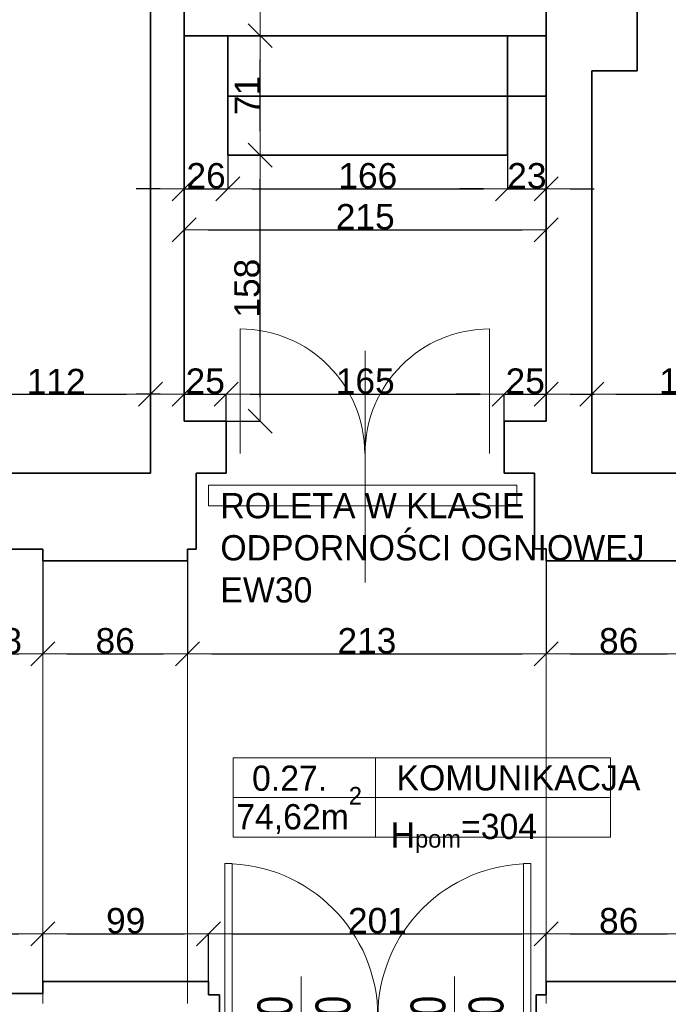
# Model space of a CAD drawing. Header units: metres. Extents: x 7506757 to 756746378, y 5735207 to 582114514.
# Tile 122 of 256: x 7696418 to 7700269, y 5830479 to 5836328. Entities that reach past the tile are written whole.
import ezdxf

# ---------------------------------------------------------------- set-up
doc = ezdxf.new("R2010")
doc.units = ezdxf.units.M
doc.header["$MEASUREMENT"] = 0
doc.header["$PDMODE"] = 2
doc.layers.get('0').update_dxf_attribs({"color": 250, "linetype": 'CONTINUOUS', "lineweight": 100, "plot": 0})
doc.layers.get('Defpoints').update_dxf_attribs({"linetype": 'CONTINUOUS'})
for name, color, linetype, lineweight in [('2D - Ogolne46', 7, 'CONTINUOUS', 18), ('ELEKTRYKA141', 7, 'CONTINUOUS', 0), ('M_OCIANA6', 5, 'CONTINUOUS', 35), ('M_OPISY141', 7, 'CONTINUOUS', 0), ('m_umeblowanie1', 7, 'CONTINUOUS', 13), ('NAPISY', 7, 'CONTINUOUS', 20), ('opis1', 7, 'CONTINUOUS', 13), ('OTWORY', 90, 'CONTINUOUS', 15), ('WYMIARY', 8, 'CONTINUOUS', 13)]:
    doc.layers.add(name, color=color, linetype=linetype, lineweight=lineweight)
doc.layers.add('PWYMIAR', color=7, linetype='CONTINUOUS')
doc.styles.add('arial', font='arial.ttf', dxfattribs={"width": 0.75, "height": 25})
doc.styles.add('GENERATED_STYLE_1', font='arial.ttf')
doc.styles.add('GENERATED_STYLE_2', font='txt')
doc.dimstyles.new('GENERATED_STYLE__1', dxfattribs={"dimtxt": 150, "dimasz": 142.5, "dimexe": 0.18, "dimexo": 0, "dimgap": 0.09, "dimtad": 1, "dimdec": 0, "dimlfac": 0.1, "dimzin": 0, "dimdsep": 46, "dimtxsty": 'GENERATED_STYLE_1', "dimblk": 'ARROWHEAD_6', "dimblk1": 'ARROWHEAD_6', "dimblk2": 'ARROWHEAD_6', "dimcen": 0.09, "dimclrd": 251, "dimclre": 251, "dimclrt": 7, "dimazin": 0, "dimtfac": 1, "dimtdec": 4, "dimtmove": 0, "dimatfit": 3, "dimfxl": 0, "dimtolj": 1, "dimtzin": 0, "dimarcsym": 0})
doc.dimstyles.new('GENERATED_STYLE__2', dxfattribs={"dimtxt": 150, "dimasz": 142.5, "dimexe": 0.18, "dimexo": 0, "dimgap": 0.09, "dimtad": 1, "dimtih": 1, "dimtoh": 1, "dimdec": 0, "dimlfac": 0.1, "dimzin": 0, "dimdsep": 46, "dimtxsty": 'GENERATED_STYLE_1', "dimblk": 'ARROWHEAD_6', "dimblk1": 'ARROWHEAD_6', "dimblk2": 'ARROWHEAD_6', "dimcen": 0.09, "dimclrd": 251, "dimclre": 251, "dimclrt": 7, "dimazin": 0, "dimtfac": 1, "dimtdec": 4, "dimtmove": 0, "dimatfit": 3, "dimfxl": 0, "dimtolj": 1, "dimtzin": 0, "dimarcsym": 0})
doc.dimstyles.new('GENERATED_STYLE__4', dxfattribs={"dimtxt": 150, "dimasz": 142.5, "dimexe": 0.18, "dimexo": 0, "dimgap": 0.09, "dimtad": 1, "dimtih": 1, "dimtoh": 1, "dimdec": 0, "dimlfac": 0.1, "dimzin": 0, "dimdsep": 46, "dimtxsty": 'GENERATED_STYLE_1', "dimblk": 'ARROWHEAD_6', "dimblk1": 'ARROWHEAD_6', "dimblk2": 'ARROWHEAD_6', "dimcen": 0.09, "dimclrd": 251, "dimclre": 251, "dimclrt": 7, "dimazin": 0, "dimtfac": 1, "dimtdec": 4, "dimtmove": 2, "dimatfit": 3, "dimfxl": 0, "dimtolj": 1, "dimtzin": 0, "dimarcsym": 0})

# ---------------------------------------------------------------- blocks, each defined once
blk = doc.blocks.new('ARROWHEAD_6')
at = {"color": 0, "linetype": 'Continuous', "lineweight": 0}
for p, q in [((-0.5, -0.5), (0.5, 0.5)), ((0, 0), (-1, 0))]:
    blk.add_line(p, q, dxfattribs=at)
blk = doc.blocks.new('*D5818')
at = {"layer": 'Defpoints', "color": 0, "linetype": 'Continuous', "transparency": 16777216}
for p in [(7696074.6, 5833184), (7696554.6, 5833113.4), (7696554.6, 5832561.2)]:
    blk.add_point(p, dxfattribs=at)
at = {"layer": 'PWYMIAR', "color": 251, "linetype": 'Continuous', "lineweight": -2, "transparency": 16777216}
for p, q in [((7696074.6, 5833184), (7696074.6, 5832561)), ((7696554.6, 5833113.4), (7696554.6, 5832561)), ((7696217.1, 5832561.2), (7696412.1, 5832561.2))]:
    blk.add_line(p, q, dxfattribs=at)
at = {"layer": 'PWYMIAR', "color": 251, "linetype": 'Continuous', "lineweight": -2, "transparency": 16777216, "xscale": 142.5, "yscale": 142.5, "zscale": 142.5, "rotation": 180}
blk.add_blockref('ARROWHEAD_6', (7696074.6, 5832561.2), dxfattribs=at)
at = {"layer": 'PWYMIAR', "color": 251, "linetype": 'Continuous', "lineweight": -2, "transparency": 16777216, "xscale": 142.5, "yscale": 142.5, "zscale": 142.5}
blk.add_blockref('ARROWHEAD_6', (7696554.6, 5832561.2), dxfattribs=at)
at = {"layer": 'PWYMIAR', "color": 7, "linetype": 'Continuous', "lineweight": 13, "transparency": 16777216, "insert": (7696314.6, 5832637.9), "char_height": 150, "attachment_point": 5, "style": 'GENERATED_STYLE_1'}
blk.add_mtext('\\A1;48', dxfattribs=at)
blk = doc.blocks.new('*D5819')
at = {"layer": 'Defpoints', "color": 0, "linetype": 'Continuous', "transparency": 16777216}
for p in [(7696554.6, 5833113.4), (7697414.6, 5833113.4), (7697414.6, 5832561.2)]:
    blk.add_point(p, dxfattribs=at)
at = {"layer": 'PWYMIAR', "color": 251, "linetype": 'Continuous', "lineweight": -2, "transparency": 16777216}
for p, q in [((7696554.6, 5833113.4), (7696554.6, 5832561)), ((7697414.6, 5833113.4), (7697414.6, 5832561)), ((7696697.1, 5832561.2), (7697272.1, 5832561.2))]:
    blk.add_line(p, q, dxfattribs=at)
at = {"layer": 'PWYMIAR', "color": 251, "linetype": 'Continuous', "lineweight": -2, "transparency": 16777216, "xscale": 142.5, "yscale": 142.5, "zscale": 142.5, "rotation": 180}
blk.add_blockref('ARROWHEAD_6', (7696554.6, 5832561.2), dxfattribs=at)
at = {"layer": 'PWYMIAR', "color": 251, "linetype": 'Continuous', "lineweight": -2, "transparency": 16777216, "xscale": 142.5, "yscale": 142.5, "zscale": 142.5}
blk.add_blockref('ARROWHEAD_6', (7697414.6, 5832561.2), dxfattribs=at)
at = {"layer": 'PWYMIAR', "color": 7, "linetype": 'Continuous', "lineweight": 13, "transparency": 16777216, "insert": (7696984.6, 5832637.9), "char_height": 150, "attachment_point": 5, "style": 'GENERATED_STYLE_1'}
blk.add_mtext('\\A1;86', dxfattribs=at)
blk = doc.blocks.new('*D5820')
at = {"layer": 'Defpoints', "color": 0, "linetype": 'Continuous', "transparency": 16777216}
for p in [(7697414.6, 5833113.4), (7699544.6, 5833114), (7699544.6, 5832561.2)]:
    blk.add_point(p, dxfattribs=at)
at = {"layer": 'PWYMIAR', "color": 251, "linetype": 'Continuous', "lineweight": -2, "transparency": 16777216}
for p, q in [((7697414.6, 5833113.4), (7697414.6, 5832561)), ((7699544.6, 5833114), (7699544.6, 5832561)), ((7697557.1, 5832561.2), (7699402.1, 5832561.2))]:
    blk.add_line(p, q, dxfattribs=at)
at = {"layer": 'PWYMIAR', "color": 251, "linetype": 'Continuous', "lineweight": -2, "transparency": 16777216, "xscale": 142.5, "yscale": 142.5, "zscale": 142.5, "rotation": 180}
blk.add_blockref('ARROWHEAD_6', (7697414.6, 5832561.2), dxfattribs=at)
at = {"layer": 'PWYMIAR', "color": 251, "linetype": 'Continuous', "lineweight": -2, "transparency": 16777216, "xscale": 142.5, "yscale": 142.5, "zscale": 142.5}
blk.add_blockref('ARROWHEAD_6', (7699544.6, 5832561.2), dxfattribs=at)
at = {"layer": 'PWYMIAR', "color": 7, "linetype": 'Continuous', "lineweight": 13, "transparency": 16777216, "insert": (7698479.6, 5832637.9), "char_height": 150, "attachment_point": 5, "style": 'GENERATED_STYLE_1'}
blk.add_mtext('\\A1;213', dxfattribs=at)
blk = doc.blocks.new('*D5821')
at = {"layer": 'Defpoints', "color": 0, "linetype": 'Continuous', "transparency": 16777216}
for p in [(7700404.6, 5833184), (7699544.6, 5833114), (7700404.6, 5832561.2)]:
    blk.add_point(p, dxfattribs=at)
at = {"layer": 'PWYMIAR', "color": 251, "linetype": 'Continuous', "lineweight": -2, "transparency": 16777216}
for p, q in [((7700404.6, 5833184), (7700404.6, 5832561)), ((7699544.6, 5833114), (7699544.6, 5832561)), ((7699687.1, 5832561.2), (7700262.1, 5832561.2))]:
    blk.add_line(p, q, dxfattribs=at)
at = {"layer": 'PWYMIAR', "color": 251, "linetype": 'Continuous', "lineweight": -2, "transparency": 16777216, "xscale": 142.5, "yscale": 142.5, "zscale": 142.5, "rotation": 180}
blk.add_blockref('ARROWHEAD_6', (7699544.6, 5832561.2), dxfattribs=at)
at = {"layer": 'PWYMIAR', "color": 251, "linetype": 'Continuous', "lineweight": -2, "transparency": 16777216, "xscale": 142.5, "yscale": 142.5, "zscale": 142.5}
blk.add_blockref('ARROWHEAD_6', (7700404.6, 5832561.2), dxfattribs=at)
at = {"layer": 'PWYMIAR', "color": 7, "linetype": 'Continuous', "lineweight": 13, "transparency": 16777216, "insert": (7699974.6, 5832637.9), "char_height": 150, "attachment_point": 5, "style": 'GENERATED_STYLE_1'}
blk.add_mtext('\\A1;86', dxfattribs=at)
blk = doc.blocks.new('*D5867')
at = {"layer": 'Defpoints', "color": 0, "linetype": 'Continuous', "transparency": 16777216}
for p in [(7697194.6, 5834103.7), (7696074.6, 5833634), (7697194.6, 5833634)]:
    blk.add_point(p, dxfattribs=at)
at = {"layer": 'PWYMIAR', "color": 251, "linetype": 'Continuous', "lineweight": -2, "transparency": 16777216}
for p, q in [((7696074.6, 5833634), (7696074.6, 5834103.9)), ((7696217.1, 5834103.7), (7697052.1, 5834103.7)), ((7697194.6, 5833634), (7697194.6, 5834103.9))]:
    blk.add_line(p, q, dxfattribs=at)
at = {"layer": 'PWYMIAR', "color": 251, "linetype": 'Continuous', "lineweight": -2, "transparency": 16777216, "xscale": 142.5, "yscale": 142.5, "zscale": 142.5, "rotation": 180}
blk.add_blockref('ARROWHEAD_6', (7696074.6, 5834103.7), dxfattribs=at)
at = {"layer": 'PWYMIAR', "color": 251, "linetype": 'Continuous', "lineweight": -2, "transparency": 16777216, "xscale": 142.5, "yscale": 142.5, "zscale": 142.5}
blk.add_blockref('ARROWHEAD_6', (7697194.6, 5834103.7), dxfattribs=at)
at = {"layer": 'PWYMIAR', "color": 7, "linetype": 'Continuous', "lineweight": 13, "transparency": 16777216, "insert": (7696634.6, 5834179.1), "char_height": 150, "attachment_point": 5, "style": 'GENERATED_STYLE_1'}
blk.add_mtext('\\A1;112', dxfattribs=at)
blk = doc.blocks.new('*D5868')
at = {"layer": 'Defpoints', "color": 0, "linetype": 'Continuous', "transparency": 16777216}
for p in [(7700964.6, 5834103.7), (7699814.6, 5833634), (7700964.6, 5833634)]:
    blk.add_point(p, dxfattribs=at)
at = {"layer": 'PWYMIAR', "color": 251, "linetype": 'Continuous', "lineweight": -2, "transparency": 16777216}
for p, q in [((7699814.6, 5833634), (7699814.6, 5834103.9)), ((7699957.1, 5834103.7), (7700822.1, 5834103.7)), ((7700964.6, 5833634), (7700964.6, 5834103.9))]:
    blk.add_line(p, q, dxfattribs=at)
at = {"layer": 'PWYMIAR', "color": 251, "linetype": 'Continuous', "lineweight": -2, "transparency": 16777216, "xscale": 142.5, "yscale": 142.5, "zscale": 142.5, "rotation": 180}
blk.add_blockref('ARROWHEAD_6', (7699814.6, 5834103.7), dxfattribs=at)
at = {"layer": 'PWYMIAR', "color": 251, "linetype": 'Continuous', "lineweight": -2, "transparency": 16777216, "xscale": 142.5, "yscale": 142.5, "zscale": 142.5}
blk.add_blockref('ARROWHEAD_6', (7700964.6, 5834103.7), dxfattribs=at)
at = {"layer": 'PWYMIAR', "color": 7, "linetype": 'Continuous', "lineweight": 13, "transparency": 16777216, "insert": (7700389.6, 5834180.4), "char_height": 150, "attachment_point": 5, "style": 'GENERATED_STYLE_1'}
blk.add_mtext('\\A1;115', dxfattribs=at)
blk = doc.blocks.new('*D5956')
at = {"layer": 'Defpoints', "color": 0, "linetype": 'Continuous', "transparency": 16777216}
for p in [(7696554.6, 5830898.4), (7694512.8, 5830544), (7696554.6, 5830544)]:
    blk.add_point(p, dxfattribs=at)
at = {"layer": 'PWYMIAR', "color": 251, "linetype": 'Continuous', "lineweight": -2, "transparency": 16777216}
for p, q in [((7694512.8, 5830544), (7694512.8, 5830898.6)), ((7694655.3, 5830898.4), (7696412.1, 5830898.4)), ((7696554.6, 5830544), (7696554.6, 5830898.6))]:
    blk.add_line(p, q, dxfattribs=at)
at = {"layer": 'PWYMIAR', "color": 251, "linetype": 'Continuous', "lineweight": -2, "transparency": 16777216, "xscale": 142.5, "yscale": 142.5, "zscale": 142.5, "rotation": 180}
blk.add_blockref('ARROWHEAD_6', (7694512.8, 5830898.4), dxfattribs=at)
at = {"layer": 'PWYMIAR', "color": 251, "linetype": 'Continuous', "lineweight": -2, "transparency": 16777216, "xscale": 142.5, "yscale": 142.5, "zscale": 142.5}
blk.add_blockref('ARROWHEAD_6', (7696554.6, 5830898.4), dxfattribs=at)
at = {"layer": 'PWYMIAR', "color": 7, "linetype": 'Continuous', "lineweight": 13, "transparency": 16777216, "insert": (7695533.7, 5830975.1), "char_height": 150, "attachment_point": 5, "style": 'GENERATED_STYLE_1'}
blk.add_mtext('\\A1;204', dxfattribs=at)
blk = doc.blocks.new('*D5957')
at = {"layer": 'Defpoints', "color": 0, "linetype": 'Continuous', "transparency": 16777216}
for p in [(7697539.6, 5830898.4), (7697539.6, 5830614.6), (7696554.6, 5830544)]:
    blk.add_point(p, dxfattribs=at)
at = {"layer": 'PWYMIAR', "color": 251, "linetype": 'Continuous', "lineweight": -2, "transparency": 16777216}
for p, q in [((7696554.6, 5830544), (7696554.6, 5830898.6)), ((7696697.1, 5830898.4), (7697397.1, 5830898.4)), ((7697539.6, 5830614.6), (7697539.6, 5830898.6))]:
    blk.add_line(p, q, dxfattribs=at)
at = {"layer": 'PWYMIAR', "color": 251, "linetype": 'Continuous', "lineweight": -2, "transparency": 16777216, "xscale": 142.5, "yscale": 142.5, "zscale": 142.5, "rotation": 180}
blk.add_blockref('ARROWHEAD_6', (7696554.6, 5830898.4), dxfattribs=at)
at = {"layer": 'PWYMIAR', "color": 251, "linetype": 'Continuous', "lineweight": -2, "transparency": 16777216, "xscale": 142.5, "yscale": 142.5, "zscale": 142.5}
blk.add_blockref('ARROWHEAD_6', (7697539.6, 5830898.4), dxfattribs=at)
at = {"layer": 'PWYMIAR', "color": 7, "linetype": 'Continuous', "lineweight": 13, "transparency": 16777216, "insert": (7697047.1, 5830975.1), "char_height": 150, "attachment_point": 5, "style": 'GENERATED_STYLE_1'}
blk.add_mtext('\\A1;99', dxfattribs=at)
blk = doc.blocks.new('*D5958')
at = {"layer": 'Defpoints', "color": 0, "linetype": 'Continuous', "transparency": 16777216}
for p in [(7699544.6, 5830898.4), (7697539.6, 5830614.6), (7699544.6, 5830614.6)]:
    blk.add_point(p, dxfattribs=at)
at = {"layer": 'PWYMIAR', "color": 251, "linetype": 'Continuous', "lineweight": -2, "transparency": 16777216}
for p, q in [((7697539.6, 5830614.6), (7697539.6, 5830898.6)), ((7697682.1, 5830898.4), (7699402.1, 5830898.4)), ((7699544.6, 5830614.6), (7699544.6, 5830898.6))]:
    blk.add_line(p, q, dxfattribs=at)
at = {"layer": 'PWYMIAR', "color": 251, "linetype": 'Continuous', "lineweight": -2, "transparency": 16777216, "xscale": 142.5, "yscale": 142.5, "zscale": 142.5, "rotation": 180}
blk.add_blockref('ARROWHEAD_6', (7697539.6, 5830898.4), dxfattribs=at)
at = {"layer": 'PWYMIAR', "color": 251, "linetype": 'Continuous', "lineweight": -2, "transparency": 16777216, "xscale": 142.5, "yscale": 142.5, "zscale": 142.5}
blk.add_blockref('ARROWHEAD_6', (7699544.6, 5830898.4), dxfattribs=at)
at = {"layer": 'PWYMIAR', "color": 7, "linetype": 'Continuous', "lineweight": 13, "transparency": 16777216, "insert": (7698542.1, 5830975.1), "char_height": 150, "attachment_point": 5, "style": 'GENERATED_STYLE_1'}
blk.add_mtext('\\A1;201', dxfattribs=at)
blk = doc.blocks.new('*D5959')
at = {"layer": 'Defpoints', "color": 0, "linetype": 'Continuous', "transparency": 16777216}
for p in [(7700404.6, 5830898.4), (7699544.6, 5830614.6), (7700404.6, 5830614.6)]:
    blk.add_point(p, dxfattribs=at)
at = {"layer": 'PWYMIAR', "color": 251, "linetype": 'Continuous', "lineweight": -2, "transparency": 16777216}
for p, q in [((7699544.6, 5830614.6), (7699544.6, 5830898.6)), ((7699687.1, 5830898.4), (7700262.1, 5830898.4)), ((7700404.6, 5830614.6), (7700404.6, 5830898.6))]:
    blk.add_line(p, q, dxfattribs=at)
at = {"layer": 'PWYMIAR', "color": 251, "linetype": 'Continuous', "lineweight": -2, "transparency": 16777216, "xscale": 142.5, "yscale": 142.5, "zscale": 142.5, "rotation": 180}
blk.add_blockref('ARROWHEAD_6', (7699544.6, 5830898.4), dxfattribs=at)
at = {"layer": 'PWYMIAR', "color": 251, "linetype": 'Continuous', "lineweight": -2, "transparency": 16777216, "xscale": 142.5, "yscale": 142.5, "zscale": 142.5}
blk.add_blockref('ARROWHEAD_6', (7700404.6, 5830898.4), dxfattribs=at)
at = {"layer": 'PWYMIAR', "color": 7, "linetype": 'Continuous', "lineweight": 13, "transparency": 16777216, "insert": (7699974.6, 5830975.1), "char_height": 150, "attachment_point": 5, "style": 'GENERATED_STYLE_1'}
blk.add_mtext('\\A1;86', dxfattribs=at)
blk = doc.blocks.new('*D5970')
at = {"layer": 'Defpoints', "color": 0, "linetype": 'Continuous', "transparency": 16777216}
for p in [(7697394.5, 5836233.4), (7697654.5, 5835523.4), (7697654.5, 5835323.8)]:
    blk.add_point(p, dxfattribs=at)
at = {"layer": 'PWYMIAR', "color": 251, "linetype": 'Continuous', "lineweight": -2, "transparency": 16777216}
for p, q in [((7697394.5, 5836233.4), (7697394.5, 5835323.6)), ((7697654.5, 5835523.4), (7697654.5, 5835323.6)), ((7697252, 5835323.8), (7697109.5, 5835323.8)), ((7697394.5, 5835323.8), (7697654.5, 5835323.8)), ((7697797, 5835323.8), (7697939.5, 5835323.8))]:
    blk.add_line(p, q, dxfattribs=at)
at = {"layer": 'PWYMIAR', "color": 251, "linetype": 'Continuous', "lineweight": -2, "transparency": 16777216, "xscale": 142.5, "yscale": 142.5, "zscale": 142.5}
blk.add_blockref('ARROWHEAD_6', (7697394.5, 5835323.8), dxfattribs=at)
at = {"layer": 'PWYMIAR', "color": 251, "linetype": 'Continuous', "lineweight": -2, "transparency": 16777216, "xscale": 142.5, "yscale": 142.5, "zscale": 142.5, "rotation": 180}
blk.add_blockref('ARROWHEAD_6', (7697654.5, 5835323.8), dxfattribs=at)
at = {"layer": 'PWYMIAR', "color": 7, "linetype": 'Continuous', "lineweight": 13, "transparency": 16777216, "insert": (7697524.5, 5835400.5), "char_height": 150, "attachment_point": 5, "style": 'GENERATED_STYLE_1'}
blk.add_mtext('\\A1;26', dxfattribs=at)
blk = doc.blocks.new('*D5971')
at = {"layer": 'Defpoints', "color": 0, "linetype": 'Continuous', "transparency": 16777216}
for p in [(7697654.5, 5835523.4), (7699314.6, 5835523.4), (7699314.6, 5835323.8)]:
    blk.add_point(p, dxfattribs=at)
at = {"layer": 'PWYMIAR', "color": 251, "linetype": 'Continuous', "lineweight": -2, "transparency": 16777216}
for p, q in [((7697654.5, 5835523.4), (7697654.5, 5835323.6)), ((7699314.6, 5835523.4), (7699314.6, 5835323.6)), ((7697797, 5835323.8), (7699172.1, 5835323.8))]:
    blk.add_line(p, q, dxfattribs=at)
at = {"layer": 'PWYMIAR', "color": 251, "linetype": 'Continuous', "lineweight": -2, "transparency": 16777216, "xscale": 142.5, "yscale": 142.5, "zscale": 142.5, "rotation": 180}
blk.add_blockref('ARROWHEAD_6', (7697654.5, 5835323.8), dxfattribs=at)
at = {"layer": 'PWYMIAR', "color": 251, "linetype": 'Continuous', "lineweight": -2, "transparency": 16777216, "xscale": 142.5, "yscale": 142.5, "zscale": 142.5}
blk.add_blockref('ARROWHEAD_6', (7699314.6, 5835323.8), dxfattribs=at)
at = {"layer": 'PWYMIAR', "color": 7, "linetype": 'Continuous', "lineweight": 13, "transparency": 16777216, "insert": (7698484.6, 5835400.5), "char_height": 150, "attachment_point": 5, "style": 'GENERATED_STYLE_1'}
blk.add_mtext('\\A1;166', dxfattribs=at)
blk = doc.blocks.new('*D5972')
at = {"layer": 'Defpoints', "color": 0, "linetype": 'Continuous', "transparency": 16777216}
for p in [(7699544.6, 5836233.4), (7699314.6, 5835523.4), (7699544.6, 5835323.8)]:
    blk.add_point(p, dxfattribs=at)
at = {"layer": 'PWYMIAR', "color": 251, "linetype": 'Continuous', "lineweight": -2, "transparency": 16777216}
for p, q in [((7699544.6, 5836233.4), (7699544.6, 5835323.6)), ((7699314.6, 5835523.4), (7699314.6, 5835323.6)), ((7699172.1, 5835323.8), (7699029.6, 5835323.8)), ((7699314.6, 5835323.8), (7699544.6, 5835323.8)), ((7699687.1, 5835323.8), (7699829.6, 5835323.8))]:
    blk.add_line(p, q, dxfattribs=at)
at = {"layer": 'PWYMIAR', "color": 251, "linetype": 'Continuous', "lineweight": -2, "transparency": 16777216, "xscale": 142.5, "yscale": 142.5, "zscale": 142.5}
blk.add_blockref('ARROWHEAD_6', (7699314.6, 5835323.8), dxfattribs=at)
at = {"layer": 'PWYMIAR', "color": 251, "linetype": 'Continuous', "lineweight": -2, "transparency": 16777216, "xscale": 142.5, "yscale": 142.5, "zscale": 142.5, "rotation": 180}
blk.add_blockref('ARROWHEAD_6', (7699544.6, 5835323.8), dxfattribs=at)
at = {"layer": 'PWYMIAR', "color": 7, "linetype": 'Continuous', "lineweight": 13, "transparency": 16777216, "insert": (7699429.6, 5835400.5), "char_height": 150, "attachment_point": 5, "style": 'GENERATED_STYLE_1'}
blk.add_mtext('\\A1;23', dxfattribs=at)
blk = doc.blocks.new('*D5973')
at = {"layer": 'Defpoints', "color": 0, "linetype": 'Continuous', "transparency": 16777216}
for p in [(7697644.6, 5834103.7), (7697394.5, 5833943.4), (7697644.6, 5833943.4)]:
    blk.add_point(p, dxfattribs=at)
at = {"layer": 'PWYMIAR', "color": 251, "linetype": 'Continuous', "lineweight": -2, "transparency": 16777216}
for p, q in [((7697252, 5834103.7), (7697109.5, 5834103.7)), ((7697394.5, 5833943.4), (7697394.5, 5834103.9)), ((7697394.5, 5834103.7), (7697644.6, 5834103.7)), ((7697644.6, 5833943.4), (7697644.6, 5834103.9)), ((7697787.1, 5834103.7), (7697929.6, 5834103.7))]:
    blk.add_line(p, q, dxfattribs=at)
at = {"layer": 'PWYMIAR', "color": 251, "linetype": 'Continuous', "lineweight": -2, "transparency": 16777216, "xscale": 142.5, "yscale": 142.5, "zscale": 142.5}
blk.add_blockref('ARROWHEAD_6', (7697394.5, 5834103.7), dxfattribs=at)
at = {"layer": 'PWYMIAR', "color": 251, "linetype": 'Continuous', "lineweight": -2, "transparency": 16777216, "xscale": 142.5, "yscale": 142.5, "zscale": 142.5, "rotation": 180}
blk.add_blockref('ARROWHEAD_6', (7697644.6, 5834103.7), dxfattribs=at)
at = {"layer": 'PWYMIAR', "color": 7, "linetype": 'Continuous', "lineweight": 13, "transparency": 16777216, "insert": (7697519.6, 5834180.4), "char_height": 150, "attachment_point": 5, "style": 'GENERATED_STYLE_1'}
blk.add_mtext('\\A1;25', dxfattribs=at)
blk = doc.blocks.new('*D5974')
at = {"layer": 'Defpoints', "color": 0, "linetype": 'Continuous', "transparency": 16777216}
for p in [(7699294.6, 5834103.7), (7697644.6, 5833943.4), (7699294.6, 5833943.4)]:
    blk.add_point(p, dxfattribs=at)
at = {"layer": 'PWYMIAR', "color": 251, "linetype": 'Continuous', "lineweight": -2, "transparency": 16777216}
for p, q in [((7697644.6, 5833943.4), (7697644.6, 5834103.9)), ((7697787.1, 5834103.7), (7699152.1, 5834103.7)), ((7699294.6, 5833943.4), (7699294.6, 5834103.9))]:
    blk.add_line(p, q, dxfattribs=at)
at = {"layer": 'PWYMIAR', "color": 251, "linetype": 'Continuous', "lineweight": -2, "transparency": 16777216, "xscale": 142.5, "yscale": 142.5, "zscale": 142.5, "rotation": 180}
blk.add_blockref('ARROWHEAD_6', (7697644.6, 5834103.7), dxfattribs=at)
at = {"layer": 'PWYMIAR', "color": 251, "linetype": 'Continuous', "lineweight": -2, "transparency": 16777216, "xscale": 142.5, "yscale": 142.5, "zscale": 142.5}
blk.add_blockref('ARROWHEAD_6', (7699294.6, 5834103.7), dxfattribs=at)
at = {"layer": 'PWYMIAR', "color": 7, "linetype": 'Continuous', "lineweight": 13, "transparency": 16777216, "insert": (7698469.6, 5834180.4), "char_height": 150, "attachment_point": 5, "style": 'GENERATED_STYLE_1'}
blk.add_mtext('\\A1;165', dxfattribs=at)
blk = doc.blocks.new('*D5975')
at = {"layer": 'Defpoints', "color": 0, "linetype": 'Continuous', "transparency": 16777216}
for p in [(7699544.6, 5834103.7), (7699294.6, 5833943.4), (7699544.6, 5833943.4)]:
    blk.add_point(p, dxfattribs=at)
at = {"layer": 'PWYMIAR', "color": 251, "linetype": 'Continuous', "lineweight": -2, "transparency": 16777216}
for p, q in [((7699152.1, 5834103.7), (7699009.6, 5834103.7)), ((7699294.6, 5833943.4), (7699294.6, 5834103.9)), ((7699294.6, 5834103.7), (7699544.6, 5834103.7)), ((7699544.6, 5833943.4), (7699544.6, 5834103.9)), ((7699687.1, 5834103.7), (7699829.6, 5834103.7))]:
    blk.add_line(p, q, dxfattribs=at)
at = {"layer": 'PWYMIAR', "color": 251, "linetype": 'Continuous', "lineweight": -2, "transparency": 16777216, "xscale": 142.5, "yscale": 142.5, "zscale": 142.5}
blk.add_blockref('ARROWHEAD_6', (7699294.6, 5834103.7), dxfattribs=at)
at = {"layer": 'PWYMIAR', "color": 251, "linetype": 'Continuous', "lineweight": -2, "transparency": 16777216, "xscale": 142.5, "yscale": 142.5, "zscale": 142.5, "rotation": 180}
blk.add_blockref('ARROWHEAD_6', (7699544.6, 5834103.7), dxfattribs=at)
at = {"layer": 'PWYMIAR', "color": 7, "linetype": 'Continuous', "lineweight": 13, "transparency": 16777216, "insert": (7699419.6, 5834180.4), "char_height": 150, "attachment_point": 5, "style": 'GENERATED_STYLE_1'}
blk.add_mtext('\\A1;25', dxfattribs=at)
blk = doc.blocks.new('*D5976')
at = {"layer": 'Defpoints', "color": 0, "linetype": 'Continuous', "transparency": 16777216}
for p in [(7697654.5, 5835523.4), (7697845, 5835523.4), (7697394.5, 5833943.4)]:
    blk.add_point(p, dxfattribs=at)
at = {"layer": 'PWYMIAR', "color": 251, "linetype": 'Continuous', "lineweight": -2, "transparency": 16777216}
for p, q in [((7697654.5, 5835523.4), (7697845.2, 5835523.4)), ((7697845, 5834085.9), (7697845, 5835380.9)), ((7697394.5, 5833943.4), (7697845.2, 5833943.4))]:
    blk.add_line(p, q, dxfattribs=at)
at = {"layer": 'PWYMIAR', "color": 251, "linetype": 'Continuous', "lineweight": -2, "transparency": 16777216, "xscale": 142.5, "yscale": 142.5, "zscale": 142.5}
for p, rotation in [((7697845, 5835523.4), 90), ((7697845, 5833943.4), 270)]:
    blk.add_blockref('ARROWHEAD_6', p, dxfattribs=dict(at, rotation=rotation))
at = {"layer": 'PWYMIAR', "color": 7, "linetype": 'Continuous', "lineweight": 13, "transparency": 16777216, "insert": (7697768.3, 5834733.4), "char_height": 150, "attachment_point": 5, "rotation": 90, "style": 'GENERATED_STYLE_1'}
blk.add_mtext('\\A1;158', dxfattribs=at)
blk = doc.blocks.new('*D5977')
at = {"layer": 'Defpoints', "color": 0, "linetype": 'Continuous', "transparency": 16777216}
for p in [(7697654.5, 5836233.4), (7697845, 5836233.4), (7697654.5, 5835523.4)]:
    blk.add_point(p, dxfattribs=at)
at = {"layer": 'PWYMIAR', "color": 251, "linetype": 'Continuous', "lineweight": -2, "transparency": 16777216}
for p, q in [((7697654.5, 5836233.4), (7697845.2, 5836233.4)), ((7697845, 5835665.9), (7697845, 5836090.9)), ((7697654.5, 5835523.4), (7697845.2, 5835523.4))]:
    blk.add_line(p, q, dxfattribs=at)
at = {"layer": 'PWYMIAR', "color": 251, "linetype": 'Continuous', "lineweight": -2, "transparency": 16777216, "xscale": 142.5, "yscale": 142.5, "zscale": 142.5}
for p, rotation in [((7697845, 5836233.4), 90), ((7697845, 5835523.4), 270)]:
    blk.add_blockref('ARROWHEAD_6', p, dxfattribs=dict(at, rotation=rotation))
at = {"layer": 'PWYMIAR', "color": 7, "linetype": 'Continuous', "lineweight": 13, "transparency": 16777216, "insert": (7697769.6, 5835878.4), "char_height": 150, "attachment_point": 5, "rotation": 90, "style": 'GENERATED_STYLE_1'}
blk.add_mtext('\\A1;71', dxfattribs=at)
blk = doc.blocks.new('*D5978')
at = {"layer": 'Defpoints', "color": 0, "linetype": 'Continuous', "transparency": 16777216}
for p in [(7697394.5, 5837774), (7697845, 5837774), (7697654.5, 5836233.4)]:
    blk.add_point(p, dxfattribs=at)
at = {"layer": 'PWYMIAR', "color": 251, "linetype": 'Continuous', "lineweight": -2, "transparency": 16777216}
for p, q in [((7697394.5, 5837774), (7697845.2, 5837774)), ((7697845, 5836375.9), (7697845, 5837631.5)), ((7697654.5, 5836233.4), (7697845.2, 5836233.4))]:
    blk.add_line(p, q, dxfattribs=at)
at = {"layer": 'PWYMIAR', "color": 251, "linetype": 'Continuous', "lineweight": -2, "transparency": 16777216, "xscale": 142.5, "yscale": 142.5, "zscale": 142.5}
for p, rotation in [((7697845, 5837774), 90), ((7697845, 5836233.4), 270)]:
    blk.add_blockref('ARROWHEAD_6', p, dxfattribs=dict(at, rotation=rotation))
at = {"layer": 'PWYMIAR', "color": 7, "linetype": 'Continuous', "lineweight": 13, "transparency": 16777216, "insert": (7697768.3, 5837003.7), "char_height": 150, "attachment_point": 5, "rotation": 90, "style": 'GENERATED_STYLE_1'}
blk.add_mtext('\\A1;154', dxfattribs=at)
blk = doc.blocks.new('*D5979')
at = {"layer": 'Defpoints', "color": 0, "linetype": 'Continuous', "transparency": 16777216}
for p in [(7699544.6, 5835080.4), (7697394.5, 5833943.4), (7699544.6, 5833943.4)]:
    blk.add_point(p, dxfattribs=at)
at = {"layer": 'PWYMIAR', "color": 251, "linetype": 'Continuous', "lineweight": -2, "transparency": 16777216}
for p, q in [((7697394.5, 5833943.4), (7697394.5, 5835080.5)), ((7697537, 5835080.4), (7699402.1, 5835080.4)), ((7699544.6, 5833943.4), (7699544.6, 5835080.5))]:
    blk.add_line(p, q, dxfattribs=at)
at = {"layer": 'PWYMIAR', "color": 251, "linetype": 'Continuous', "lineweight": -2, "transparency": 16777216, "xscale": 142.5, "yscale": 142.5, "zscale": 142.5, "rotation": 180}
blk.add_blockref('ARROWHEAD_6', (7697394.5, 5835080.4), dxfattribs=at)
at = {"layer": 'PWYMIAR', "color": 251, "linetype": 'Continuous', "lineweight": -2, "transparency": 16777216, "xscale": 142.5, "yscale": 142.5, "zscale": 142.5}
blk.add_blockref('ARROWHEAD_6', (7699544.6, 5835080.4), dxfattribs=at)
at = {"layer": 'PWYMIAR', "color": 7, "linetype": 'Continuous', "lineweight": 13, "transparency": 16777216, "insert": (7698469.6, 5835157), "char_height": 150, "attachment_point": 5, "style": 'GENERATED_STYLE_1'}
blk.add_mtext('\\A1;215', dxfattribs=at)
blk = doc.blocks.new('DRZWI80')
at = {"layer": 'OTWORY'}
blk.add_line((-46, -31.55), (-46, 31.55), dxfattribs=at)
for points in [[(-87, 10), (-87, 92), (-83, 92), (-83, 10)], [(-92, 0), (-92, 10), (-87, 10), (-87, 0)], [(-5, 0), (-5, 10), (0, 10), (0, 0)]]:
    blk.add_lwpolyline(points, close=True, dxfattribs=at)
blk.add_arc((-87, 10), 82, 0, 90, dxfattribs=at)

msp = doc.modelspace()

# ---------------------------------------------------------------- linework, layer by layer
at = {"layer": 'ELEKTRYKA141', "linetype": 'Continuous'}
for p, q in [((7697726.3, 5833751.4), (7697726.3, 5834491.4)), ((7699208.4, 5833751.4), (7699208.4, 5834491.4))]:
    msp.add_line(p, q, dxfattribs=at)
for centre, start, end in [((7697726.3, 5833751.4), 0, 90), ((7699208.4, 5833751.4), 90, 180)]:
    msp.add_arc(centre, 740, start, end, dxfattribs=at)
at = {"layer": 'M_OCIANA6', "linetype": 'Continuous'}
for p, q in [((7697194.6, 5833634), (7697194.6, 5837774)), ((7697394.5, 5837774), (7697394.5, 5833943.4)), ((7699544.6, 5837774), (7699544.6, 5833943.4)), ((7700084.6, 5836024), (7700084.6, 5837774)), ((7699544.6, 5836233.4), (7697394.5, 5836233.4)), ((7697654.5, 5836233.4), (7697654.5, 5835523.4)), ((7699314.6, 5836233.4), (7699314.6, 5835523.4)), ((7699814.6, 5836024), (7699814.6, 5833634)), ((7699814.6, 5836024), (7700084.6, 5836024)), ((7699544.6, 5835873.4), (7697654.5, 5835873.4)), ((7699314.6, 5835523.4), (7697654.5, 5835523.4)), ((7699544.6, 5833943.4), (7699544.6, 5833993.4)), ((7697644.6, 5833943.4), (7697394.5, 5833943.4)), ((7697644.6, 5833633.4), (7697644.6, 5833943.4)), ((7699294.6, 5833633.4), (7699294.6, 5833943.4)), ((7699294.6, 5833943.4), (7699544.6, 5833943.4)), ((7696074.6, 5833634), (7697194.6, 5833634)), ((7697464.6, 5833183.4), (7697464.6, 5833633.4)), ((7697464.6, 5833633.4), (7697644.6, 5833633.4)), ((7699474.6, 5833633.4), (7699294.6, 5833633.4)), ((7699474.6, 5833184), (7699474.6, 5833633.4)), ((7699814.6, 5833634), (7700964.6, 5833634)), ((7696074.6, 5833184), (7696554.6, 5833183.4)), ((7696554.6, 5833183.4), (7696554.6, 5833113.4)), ((7697414.6, 5833113.4), (7697414.6, 5833183.4)), ((7697414.6, 5833183.4), (7697464.6, 5833183.4)), ((7699544.6, 5833184), (7699474.6, 5833184)), ((7699544.6, 5833114), (7699544.6, 5833184)), ((7696554.6, 5833113.4), (7697414.6, 5833113.4)), ((7700404.6, 5833114), (7699544.6, 5833114)), ((7696554.6, 5830614.6), (7697539.6, 5830614.6)), ((7696554.6, 5830544), (7696554.6, 5830614)), ((7697539.6, 5830614.6), (7697539.6, 5830534.6)), ((7700404.6, 5830614.6), (7699544.6, 5830614.6)), ((7699544.6, 5830614.6), (7699544.6, 5830534.6)), ((7694512.8, 5830544), (7696554.6, 5830544)), ((7697539.6, 5830534.6), (7697604.6, 5830534.6)), ((7697604.6, 5830534.6), (7697604.6, 5830104.6)), ((7699484.6, 5830534.6), (7699484.6, 5830104.6)), ((7699544.6, 5830534.6), (7699484.6, 5830534.6)), ((7699484.6, 5830534.6), (7699484.6, 5830104.6))]:
    msp.add_line(p, q, dxfattribs=at)
at = {"layer": 'M_OPISY141', "linetype": 'Continuous'}
for p, q in [((7698468.4, 5832985.7), (7698468.4, 5834361.7)), ((7697685, 5831943.6), (7699925.2, 5831943.6)), ((7697685, 5831472.5), (7697685, 5831943.6)), ((7698529.6, 5831943.6), (7698529.6, 5831472.5)), ((7699925.2, 5831943.6), (7699925.2, 5831472.5)), ((7697685, 5831708), (7699925.2, 5831708)), ((7699925.2, 5831472.5), (7697685, 5831472.5))]:
    msp.add_line(p, q, dxfattribs=at)
at = {"layer": 'm_umeblowanie1'}
for p, q in [((7696554.6, 5833113.4), (7696554.6, 5830484)), ((7697414.6, 5833113.4), (7697414.6, 5830484)), ((7699544.6, 5833114), (7699544.6, 5830484.6))]:
    msp.add_line(p, q, dxfattribs=at)
at = {"layer": 'WYMIARY', "linetype": 'ByBlock'}
msp.add_lwpolyline([(7697539.5, 5833563.4), (7699370.7, 5833563.4), (7699370.7, 5833440.3), (7697539.5, 5833440.3)], close=True, dxfattribs=at)

# ---------------------------------------------------------------- block references
at = {"layer": 'OTWORY', "yscale": 11.08695652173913, "zscale": 11.08695652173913}
for p, xscale in [((7698599.6, 5830295), 11.08695652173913), ((7698488.8, 5830295), -11.08695652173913)]:
    msp.add_blockref('DRZWI80', p, dxfattribs=dict(at, xscale=xscale))

# ---------------------------------------------------------------- texts
at = {"layer": '2D - Ogolne46', "linetype": 'Continuous', "insert": (7697703.2, 5831490.4), "char_height": 150, "attachment_point": 7, "style": 'GENERATED_STYLE_2'}
msp.add_mtext('{74,62m\\A1{\\H0.7x;\\S2^  ;}}', dxfattribs=at)
at = {"layer": 'NAPISY', "char_height": 206.96, "attachment_point": 9, "rotation": 90, "style": 'arial'}
for insert in [(7698384.2, 5830529.5), (7699293.4, 5830529.5)]:
    msp.add_mtext('\\P90\\P200', dxfattribs=dict(at, insert=insert))
at = {"layer": 'opis1', "linetype": 'Continuous', "char_height": 150, "attachment_point": 1, "style": 'GENERATED_STYLE_2'}
for s, insert in [('{0.27.}', (7697797.5, 5831897.3)), ('{KOMUNIKACJA}', (7698655.2, 5831899.4)), ('{H\\A1{\\H0.7x;\\S ^ pom;}=304}', (7698620.5, 5831661.8))]:
    msp.add_mtext(s, dxfattribs=dict(at, insert=insert))
at = {"layer": 'WYMIARY', "color": 11, "linetype": 'ByBlock', "lineweight": 18, "insert": (7697609.4, 5833516.3), "char_height": 150, "attachment_point": 1, "style": 'GENERATED_STYLE_2'}
msp.add_mtext('ROLETA W KLASIE \\PODPORNOŚCI OGNIOWEJ \\PEW30', dxfattribs=at)

# ---------------------------------------------------------------- dimensions: what is measured, and where the dimension line sits
at = {"layer": 'PWYMIAR', "color": 251, "linetype": 'Continuous', "lineweight": 13}
for base, p1, p2, picture, middle in [((7697845, 5837774), (7697654.5, 5836233.4), (7697394.5, 5837774), '*D5978', (7697768.3, 5837003.7)), ((7697845, 5836233.4), (7697654.5, 5835523.4), (7697654.5, 5836233.4), '*D5977', (7697769.6, 5835878.4)), ((7697845, 5835523.4), (7697394.5, 5833943.4), (7697654.5, 5835523.4), '*D5976', (7697768.3, 5834733.4))]:
    dim = msp.add_linear_dim(base=base, p1=p1, p2=p2, angle=90, dimstyle='GENERATED_STYLE__1', dxfattribs=at)
    dim.commit()
    dim.dimension.update_dxf_attribs({"geometry": picture, "text_midpoint": middle})
for base, p1, p2, dimstyle, picture, middle in [((7697654.5, 5835323.8), (7697394.5, 5836233.4), (7697654.5, 5835523.4), 'GENERATED_STYLE__4', '*D5970', (7697524.5, 5835400.5)), ((7699544.6, 5835323.8), (7699314.6, 5835523.4), (7699544.6, 5836233.4), 'GENERATED_STYLE__4', '*D5972', (7699429.6, 5835400.5)), ((7699314.6, 5835323.8), (7697654.5, 5835523.4), (7699314.6, 5835523.4), 'GENERATED_STYLE__2', '*D5971', (7698484.6, 5835400.5)), ((7699544.6, 5835080.4), (7697394.5, 5833943.4), (7699544.6, 5833943.4), 'GENERATED_STYLE__2', '*D5979', (7698469.6, 5835157)), ((7697194.6, 5834103.7), (7696074.6, 5833634), (7697194.6, 5833634), 'GENERATED_STYLE__2', '*D5867', (7696634.6, 5834179.1)), ((7697644.6, 5834103.7), (7697394.5, 5833943.4), (7697644.6, 5833943.4), 'GENERATED_STYLE__4', '*D5973', (7697519.6, 5834180.4)), ((7699294.6, 5834103.7), (7697644.6, 5833943.4), (7699294.6, 5833943.4), 'GENERATED_STYLE__2', '*D5974', (7698469.6, 5834180.4)), ((7699544.6, 5834103.7), (7699294.6, 5833943.4), (7699544.6, 5833943.4), 'GENERATED_STYLE__2', '*D5975', (7699419.6, 5834180.4)), ((7700964.6, 5834103.7), (7699814.6, 5833634), (7700964.6, 5833634), 'GENERATED_STYLE__2', '*D5868', (7700389.6, 5834180.4)), ((7696554.6, 5832561.2), (7696074.6, 5833184), (7696554.6, 5833113.4), 'GENERATED_STYLE__2', '*D5818', (7696314.6, 5832637.9)), ((7700404.6, 5832561.2), (7699544.6, 5833114), (7700404.6, 5833184), 'GENERATED_STYLE__2', '*D5821', (7699974.6, 5832637.9)), ((7697414.6, 5832561.2), (7696554.6, 5833113.4), (7697414.6, 5833113.4), 'GENERATED_STYLE__2', '*D5819', (7696984.6, 5832637.9)), ((7699544.6, 5832561.2), (7697414.6, 5833113.4), (7699544.6, 5833114), 'GENERATED_STYLE__2', '*D5820', (7698479.6, 5832637.9)), ((7696554.6, 5830898.4), (7694512.8, 5830544), (7696554.6, 5830544), 'GENERATED_STYLE__2', '*D5956', (7695533.7, 5830975.1)), ((7697539.6038438, 5830898.4231813), (7696554.6038438, 5830544.0066927), (7697539.6038438, 5830614.575711), 'GENERATED_STYLE__2', '*D5957', (7697047.1038438, 5830975.0991294)), ((7699544.6038438, 5830898.4231813), (7697539.6038438, 5830614.575711), (7699544.6038438, 5830614.575711), 'GENERATED_STYLE__2', '*D5958', (7698542.1038438, 5830975.0991294)), ((7700404.6, 5830898.4), (7699544.6, 5830614.6), (7700404.6, 5830614.6), 'GENERATED_STYLE__2', '*D5959', (7699974.6, 5830975.1))]:
    dim = msp.add_linear_dim(base=base, p1=p1, p2=p2, dimstyle=dimstyle, dxfattribs=at)
    dim.commit()
    dim.dimension.update_dxf_attribs({"geometry": picture, "text_midpoint": middle})

doc.saveas('drawing.dxf')
